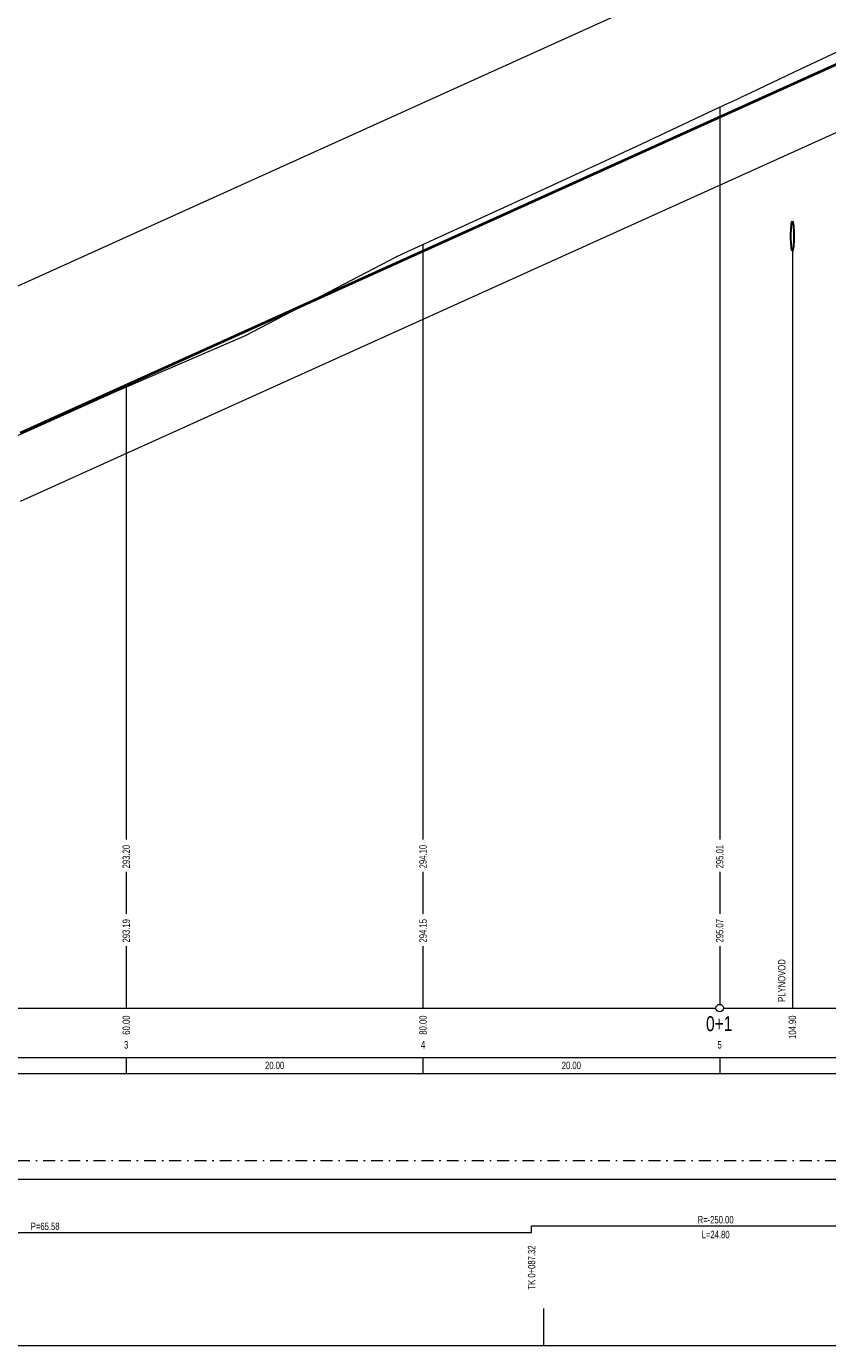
# Model space of a CAD drawing. Header units: metres. Extents: x 7982 to 8244, y -552 to -404.
# Tile 2 of 6: x 8052 to 8106, y -552 to -463. Entities that reach past the tile are written whole.
import ezdxf
from ezdxf.enums import TextEntityAlignment as Align

# ---------------------------------------------------------------- set-up
doc = ezdxf.new("R2010")
doc.units = ezdxf.units.M
doc.header["$MEASUREMENT"] = 0
doc.linetypes.add('DGN Style 4', pattern=[1.601, 0.8, -0.4, 0.001, -0.4])
for name, color, linetype, lineweight in [('1', 7, 'Continuous', 0), ('profil_popis', 7, 'Continuous', 0), ('profil_popis_navrh', 1, 'Continuous', 0), ('profil_popis_niveleta', 1, 'Continuous', 0), ('profil_popis_osy', 7, 'Continuous', 0), ('profil_popis_teren', 18, 'Continuous', 0), ('RAMECEK', 7, 'Continuous', 0), ('STANIČENÍ', 1, 'Continuous', 13), ('TEREN', 7, 'Continuous', 13)]:
    doc.layers.add(name, color=color, linetype=linetype, lineweight=lineweight)
doc.styles.add('Style-Arial', font='arial.ttf')
doc.styles.add('Style-Arial CE - staničení -ttf', font='Arial CE - staničení -ttf.shx')

msp = doc.modelspace()

# ---------------------------------------------------------------- linework, layer by layer
at = {"layer": '1', "color": 7, "linetype": 'Continuous', "lineweight": 13}
for p, q in [((7998.61, -532.977), (8168.61, -532.977)), ((8058.61, -532.977), (8058.61, -534.065)), ((8078.61, -532.977), (8078.61, -534.065)), ((8098.61, -532.977), (8098.61, -534.065)), ((7998.61, -534.065), (8168.61, -534.065))]:
    msp.add_line(p, q, dxfattribs=at)
at = {"layer": 'profil_popis', "lineweight": 0}
msp.add_line((8103.51, -478.62), (8103.51, -529.657), dxfattribs=at)
at = {"layer": 'profil_popis', "lineweight": 0, "flags": 128}
for points in [[(8098.61, -468.929), (8098.61, -513.657), (8098.61, -517.657), (8098.61, -518.303)], [(8078.61, -478.178), (8078.61, -513.657), (8078.61, -517.657), (8078.61, -518.303)], [(8058.61, -487.793), (8058.61, -513.657), (8058.61, -517.657), (8058.61, -518.303)], [(8058.61, -520.481), (8058.61, -523.303)], [(8078.61, -520.481), (8078.61, -523.303)], [(8098.61, -520.481), (8098.61, -523.303)], [(8058.61, -525.481), (8058.61, -529.657)], [(8078.61, -525.481), (8078.61, -529.657)], [(8098.61, -525.481), (8098.61, -529.407)]]:
    msp.add_lwpolyline(points, dxfattribs=at)
at = {"layer": 'profil_popis', "color": 3, "lineweight": 30}
msp.add_ellipse((8103.51, -477.62), major_axis=(0, 1), ratio=0.1, dxfattribs=at)
at = {"layer": 'profil_popis_navrh', "linetype": 'DGN Style 4', "lineweight": 0}
msp.add_line((7998.61, -539.936), (8168.61, -539.936), dxfattribs=at)
at = {"layer": 'profil_popis_navrh', "lineweight": 0}
msp.add_line((8008.61, -541.186), (8131.25, -541.186), dxfattribs=at)
at = {"layer": 'profil_popis_navrh', "color": 1, "lineweight": 13, "flags": 128}
msp.add_lwpolyline([(7998.61, -544.792), (7999.251, -544.792), (7999.251, -544.342), (8020.357, -544.342), (8020.357, -544.792), (8085.932, -544.792), (8085.932, -544.342), (8110.736, -544.342), (8110.736, -544.792), (8119.491, -544.792), (8119.491, -545.242), (8131.252, -545.242), (8131.252, -544.792), (8143.564, -544.792), (8143.564, -544.342), (8160.482, -544.342), (8160.482, -544.792), (8168.61, -544.792)], dxfattribs=at)
at = {"layer": 'profil_popis_osy', "lineweight": 13}
for p, q in [((7998.86, -529.657), (8098.36, -529.657)), ((8098.86, -529.657), (8168.61, -529.657))]:
    msp.add_line(p, q, dxfattribs=at)
at = {"layer": 'profil_popis_osy', "lineweight": 13, "ltscale": 0.5}
msp.add_circle((8098.61, -529.657), 0.25, dxfattribs=at)
at = {"layer": 'RAMECEK', "ltscale": 0.25}
msp.add_line((8086.757, -552.409), (8086.757, -549.909), dxfattribs=at)
at = {"layer": 'RAMECEK', "ltscale": 0.25, "flags": 128}
msp.add_lwpolyline([(7981.757, -403.909), (7981.757, -552.409), (8244.257, -552.409), (8244.257, -403.909)], close=True, dxfattribs=at)
at = {"layer": 'STANIČENÍ', "color": 1, "lineweight": 13}
for p, q in [((8041.043, -485.617), (8168.61, -427.922)), ((8051.493, -495.491), (8155.515, -448.445))]:
    msp.add_line(p, q, dxfattribs=at)
at = {"layer": 'STANIČENÍ', "color": 1, "lineweight": 40}
msp.add_line((8051.493, -490.891), (8155.515, -443.845), dxfattribs=at)
at = {"layer": 'TEREN', "linetype": 'Continuous', "lineweight": 13, "flags": 128}
msp.add_lwpolyline([(8047.041, -492.978), (8056.694, -488.628), (8057.345, -488.332), (8057.951, -488.077), (8066.659, -484.324), (8076.322, -479.256), (8076.754, -479.03), (8077.28, -478.787), (8085.932, -474.828), (8089.475, -473.208), (8090.064, -472.939), (8090.268, -472.845), (8092.527, -471.782), (8093.019, -471.552), (8096.562, -469.89), (8097.446, -469.474), (8099.23, -468.64), (8099.354, -468.582), (8100.106, -468.225), (8100.678, -467.954), (8103.649, -466.555), (8107.002, -464.97)], dxfattribs=at)

# ---------------------------------------------------------------- texts
at = {"layer": 'profil_popis', "color": 3, "style": 'Style-Arial', "width": 0.74}
msp.add_text('PLYNOVOD', height=0.5, rotation=90, dxfattribs=at).set_placement((8102.789, -529.237), align=Align.MIDDLE_LEFT)
at = {"layer": 'profil_popis', "style": 'Style-Arial', "width": 0.74}
for s, p in [('60.00', (8058.61, -530.157)), ('80.00', (8078.61, -530.157)), ('104.90', (8103.51, -530.157))]:
    msp.add_text(s, height=0.5, rotation=90, dxfattribs=at).set_placement(p, align=Align.MIDDLE_RIGHT)
at = {"layer": 'profil_popis', "style": 'Style-Arial CE - staničení -ttf', "width": 0.75}
msp.add_text('0+1', height=1, dxfattribs=at).set_placement((8098.577, -530.207), align=Align.TOP_CENTER)
at = {"layer": 'profil_popis', "style": 'Style-Arial CE - staničení -ttf', "width": 0.74}
for s, p in [('3', (8058.606, -532.133)), ('4', (8078.613, -532.133)), ('5', (8098.606, -532.133))]:
    msp.add_text(s, height=0.5, dxfattribs=at).set_placement(p, align=Align.MIDDLE_CENTER)
at = {"layer": 'profil_popis', "style": 'Style-Arial', "width": 0.74}
for p in [(8068.61, -533.521), (8088.61, -533.521)]:
    msp.add_text('20.00', height=0.5, rotation=360, dxfattribs=at).set_placement(p, align=Align.MIDDLE_CENTER)
at = {"layer": 'profil_popis_navrh', "color": 1, "style": 'Style-Arial CE - staničení -ttf', "width": 0.74}
msp.add_text('TK 0+087.32', height=0.5, rotation=90, dxfattribs=at).set_placement((8085.932, -545.658), align=Align.MIDDLE_RIGHT)
at = {"layer": 'profil_popis_navrh', "color": 1, "char_height": 0.5, "attachment_point": 5, "style": 'Style-Arial'}
for s, insert, line_spacing_factor in [('\\H1x;\\W0.74;P=65.58', (8053.144, -544.375), 0.72), ('\\H1x;\\W0.74;R=-250.00\\PL=24.80', (8098.334, -544.425), 1.2)]:
    msp.add_mtext(s, dxfattribs=dict(at, insert=insert, line_spacing_factor=line_spacing_factor))
at = {"layer": 'profil_popis_niveleta', "color": 1, "style": 'Style-Arial', "width": 0.74}
for s, p in [('293.20', (8058.61, -518.657)), ('294.10', (8078.61, -518.657)), ('295.01', (8098.61, -518.657))]:
    msp.add_text(s, height=0.5, rotation=90, dxfattribs=at).set_placement(p, align=Align.MIDDLE_RIGHT)
at = {"layer": 'profil_popis_teren', "color": 7, "style": 'Style-Arial', "width": 0.74}
for s, p in [('293.19', (8058.61, -523.657)), ('294.15', (8078.61, -523.657)), ('295.07', (8098.61, -523.657))]:
    msp.add_text(s, height=0.5, rotation=90, dxfattribs=at).set_placement(p, align=Align.MIDDLE_RIGHT)

doc.saveas('drawing.dxf')
